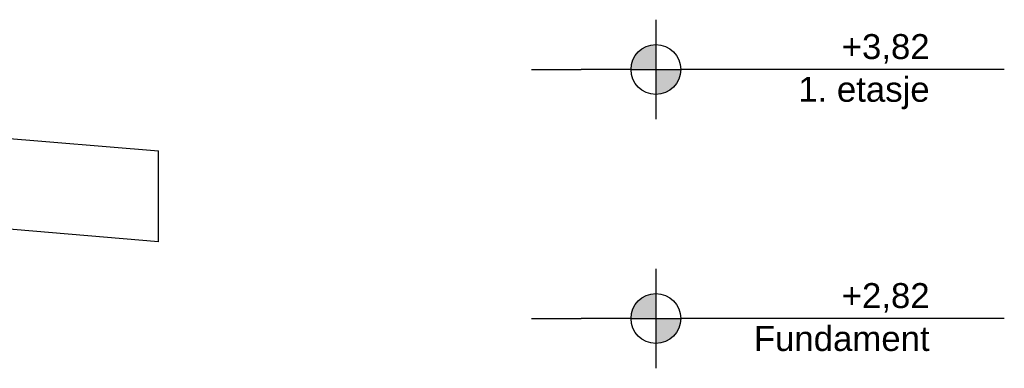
# Model space of a CAD drawing. Header units: millimetres. Extents: x -8544 to 51179, y -2070 to 23603.
# Tile 187 of 190: x 47222 to 51179, y 2620 to 4020. Entities that reach past the tile are written whole.
import ezdxf

# ---------------------------------------------------------------- set-up
doc = ezdxf.new("R2010")
doc.units = ezdxf.units.MM
doc.header["$LTSCALE"] = 0.5
doc.header["$MEASUREMENT"] = 0
doc.linetypes.add('PLINE', pattern=[0])
doc.layers.add('283- Ramper(Nye konstruksjoner)', color=7, linetype='Continuous')
doc.styles.add('GENERATED_STYLE_3', font='arial.ttf')

msp = doc.modelspace()

# ---------------------------------------------------------------- hatches: boundary and pattern name
at = {"linetype": 'Continuous'}
for points in [[(49778.9, 3820), (49778.9, 3920, 0.414214), (49678.9, 3820)], [(49778.9, 3820), (49778.9, 3720, 0.414214), (49878.9, 3820)], [(49778.9, 2820), (49778.9, 2920, 0.414214), (49678.9, 2820)], [(49778.9, 2820), (49778.9, 2720, 0.414214), (49878.9, 2820)]]:
    msp.add_hatch(color=256, dxfattribs=at).paths.add_polyline_path(points)

# ---------------------------------------------------------------- linework, layer by layer
at = {"linetype": 'PLINE'}
for p, q in [((49778.9, 4020), (49778.9, 3620)), ((49278.9, 3820), (49378.9, 3820)), ((49378.9, 3820), (49478.9, 3820)), ((49678.9, 3820), (49478.9, 3820)), ((49678.9, 3820), (49878.9, 3820)), ((51178.9, 3820), (49878.9, 3820)), ((49778.9, 3020), (49778.9, 2620)), ((49278.9, 2820), (49378.9, 2820)), ((49378.9, 2820), (49478.9, 2820)), ((49678.9, 2820), (49478.9, 2820)), ((49678.9, 2820), (49878.9, 2820)), ((51178.9, 2820), (49878.9, 2820))]:
    msp.add_line(p, q, dxfattribs=at)
for centre in [(49778.9, 3820), (49778.9, 2820)]:
    msp.add_circle(centre, 100, dxfattribs=at)
at = {"layer": '283- Ramper(Nye konstruksjoner)', "linetype": 'PLINE'}
for p, q in [((46796.9, 3574.8), (47780.8, 3493.2)), ((47780.8, 3128.4), (47780.8, 3493.2)), ((47780.8, 3128.4), (46446.9, 3239.1))]:
    msp.add_line(p, q, dxfattribs=at)

# ---------------------------------------------------------------- texts
at = {"char_height": 100, "attachment_point": 3, "style": 'GENERATED_STYLE_3'}
for s, insert, line_spacing_factor in [('\\A1;{\\pqr;\\pt0;\\fArial|b0|i0|c0|p0;\\W1.000000;+3,82\\P\\pqr;\\pt0;\\fArial|b0|i0|c0|p0;\\W1.000000;\\fArial|b0|i0|c0|p0;\\W1.000000;\\fArial|b0|i0|c0|p0;\\W1.000000;1. etasje}', (50878.9, 3962.1), 1.029493), ('\\A1;{\\pqr;\\pt0;\\fArial|b0|i0|c0|p0;\\W1.000000;+2,82\\P\\pqr;\\pt0;\\fArial|b0|i0|c0|p0;\\W1.000000;\\fArial|b0|i0|c0|p0;\\W1.000000;\\fArial|b0|i0|c0|p0;\\W1.000000;Fundament}', (50878.9, 2962.1), 1.034704)]:
    msp.add_mtext(s, dxfattribs=dict(at, insert=insert, line_spacing_factor=line_spacing_factor))

doc.saveas('drawing.dxf')
